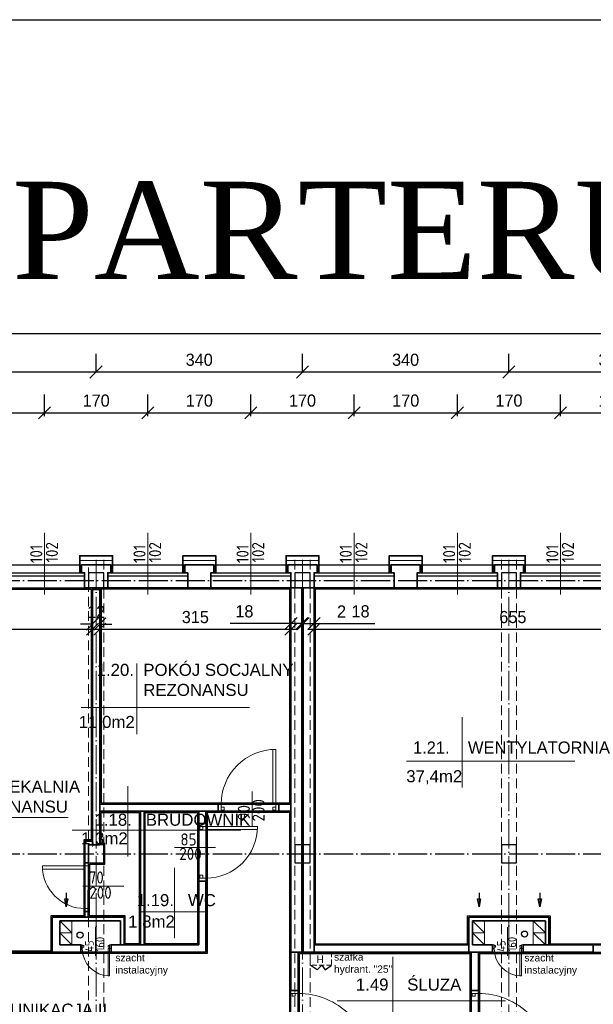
# Model space of a CAD drawing. Header units: millimetres. Extents: x -642 to 14033, y 1994 to 13520.
# Tile 61 of 72: x 7601 to 8546, y 11900 to 13520. Entities that reach past the tile are written whole.
import ezdxf

# ---------------------------------------------------------------- set-up
doc = ezdxf.new("R2010")
doc.units = ezdxf.units.MM
doc.linetypes.add('ACAD_ISO04W100', pattern=[30.5, 24, -3, 0.5, -3])
doc.linetypes.add('KRESKOWA_X2', pattern=[12, 8, -4])
for name, color, linetype, lineweight in [('drzwi', 140, 'Continuous', 13), ('KOMINY', 43, 'Continuous', 15), ('opisy drzwi', 40, 'Continuous', 13), ('opisy pom', 3, 'Continuous', 18), ('OPISY POM. 100', 150, 'Continuous', 20), ('opisy pom.50', 3, 'Continuous', 20), ('przerywana', 7, 'KRESKOWA_X2', 9), ('sciany', 4, 'Continuous', 35), ('symetria', 7, 'ACAD_ISO04W100', 9), ('słupy', 2, 'Continuous', 30), ('wymiary', 1, 'Continuous', 13), ('ściany-OCIEPLENIE', 201, 'Continuous', 9)]:
    doc.layers.add(name, color=color, linetype=linetype, lineweight=lineweight)
doc.layers.add('kanalizacja', color=210, linetype='Continuous')
doc.layers.add('POWIERZCHNIA', color=123, linetype='Continuous', plot=False)
doc.styles.add('ISO', font='isocp.shx')
doc.styles.add('ROMANS', font='ROMANS')
doc.styles.add('SYSTEM', font='TXT')
doc.linetypes.add('BATTING', pattern='A,0.0001,-0.1,[134,ltypeshp.shx,S=0.1,R=0,X=-0.1,Y=0],-0.2,[134,ltypeshp.shx,S=0.1,R=180,X=0.1,Y=0],-0.1', length=0.4001)
doc.dimstyles.new('Jacek2', dxfattribs={"dimscale": 2, "dimtxt": 10, "dimasz": 10, "dimexe": 15, "dimexo": 15, "dimgap": 5, "dimtad": 1, "dimdec": 0, "dimzin": 0, "dimdsep": 46, "dimtxsty": 'Standard', "dimblk": 'OBLIQUE', "dimcen": 0, "dimdle": 5, "dimadec": 1, "dimazin": 0, "dimtfac": 1, "dimtdec": 0, "dimtofl": 0, "dimtmove": 0, "dimatfit": 3, "dimfxl": 1, "dimtolj": 1, "dimtzin": 0, "dimarcsym": 0})

# ---------------------------------------------------------------- blocks, each defined once
blk = doc.blocks.new('_OBLIQUE')
at = {"color": 0, "linetype": 'ByBlock'}
blk.add_line((-0.5, -0.5), (0.5, 0.5), dxfattribs=at)
blk = doc.blocks.new('*D103')
at = {"layer": 'Defpoints', "color": 0, "transparency": 16777216}
for p in [(7726.9, 12940.4), (7386.9, 12912), (7726.9, 12912)]:
    blk.add_point(p, dxfattribs=at)
at = {"layer": 'wymiary', "color": 0, "lineweight": -2, "transparency": 16777216}
for p, q in [((7386.9, 12942), (7386.9, 12970.4)), ((7726.9, 12942), (7726.9, 12970.4)), ((7376.9, 12940.4), (7736.9, 12940.4))]:
    blk.add_line(p, q, dxfattribs=at)
at = {"layer": 'wymiary', "color": 0, "lineweight": -2, "transparency": 16777216, "xscale": 20, "yscale": 20, "zscale": 20, "rotation": 180}
blk.add_blockref('_OBLIQUE', (7386.9, 12940.4), dxfattribs=at)
at = {"layer": 'wymiary', "color": 0, "lineweight": -2, "transparency": 16777216, "xscale": 20, "yscale": 20, "zscale": 20}
blk.add_blockref('_OBLIQUE', (7726.9, 12940.4), dxfattribs=at)
at = {"layer": 'wymiary', "color": 0, "transparency": 16777216, "insert": (7556.9, 12960.4), "char_height": 20, "attachment_point": 5}
blk.add_mtext('\\A1;340', dxfattribs=at)
blk = doc.blocks.new('*D104')
at = {"layer": 'Defpoints', "color": 0, "transparency": 16777216}
for p in [(8066.9, 12940.4), (7726.9, 12912), (8066.9, 12912)]:
    blk.add_point(p, dxfattribs=at)
at = {"layer": 'wymiary', "color": 0, "lineweight": -2, "transparency": 16777216}
for p, q in [((7726.9, 12942), (7726.9, 12970.4)), ((8066.9, 12942), (8066.9, 12970.4)), ((7716.9, 12940.4), (8076.9, 12940.4))]:
    blk.add_line(p, q, dxfattribs=at)
at = {"layer": 'wymiary', "color": 0, "lineweight": -2, "transparency": 16777216, "xscale": 20, "yscale": 20, "zscale": 20, "rotation": 180}
blk.add_blockref('_OBLIQUE', (7726.9, 12940.4), dxfattribs=at)
at = {"layer": 'wymiary', "color": 0, "lineweight": -2, "transparency": 16777216, "xscale": 20, "yscale": 20, "zscale": 20}
blk.add_blockref('_OBLIQUE', (8066.9, 12940.4), dxfattribs=at)
at = {"layer": 'wymiary', "color": 0, "transparency": 16777216, "insert": (7896.9, 12960.4), "char_height": 20, "attachment_point": 5}
blk.add_mtext('\\A1;340', dxfattribs=at)
blk = doc.blocks.new('*D105')
at = {"layer": 'Defpoints', "color": 0, "transparency": 16777216}
for p in [(8406.9, 12940.4), (8066.9, 12912), (8406.9, 12912)]:
    blk.add_point(p, dxfattribs=at)
at = {"layer": 'wymiary', "color": 0, "lineweight": -2, "transparency": 16777216}
for p, q in [((8066.9, 12942), (8066.9, 12970.4)), ((8406.9, 12942), (8406.9, 12970.4)), ((8056.9, 12940.4), (8416.9, 12940.4))]:
    blk.add_line(p, q, dxfattribs=at)
at = {"layer": 'wymiary', "color": 0, "lineweight": -2, "transparency": 16777216, "xscale": 20, "yscale": 20, "zscale": 20, "rotation": 180}
blk.add_blockref('_OBLIQUE', (8066.9, 12940.4), dxfattribs=at)
at = {"layer": 'wymiary', "color": 0, "lineweight": -2, "transparency": 16777216, "xscale": 20, "yscale": 20, "zscale": 20}
blk.add_blockref('_OBLIQUE', (8406.9, 12940.4), dxfattribs=at)
at = {"layer": 'wymiary', "color": 0, "transparency": 16777216, "insert": (8236.9, 12960.4), "char_height": 20, "attachment_point": 5}
blk.add_mtext('\\A1;340', dxfattribs=at)
blk = doc.blocks.new('*D106')
at = {"layer": 'Defpoints', "color": 0, "transparency": 16777216}
for p in [(8746.9, 12940.4), (8406.9, 12912), (8746.9, 12912)]:
    blk.add_point(p, dxfattribs=at)
at = {"layer": 'wymiary', "color": 0, "lineweight": -2, "transparency": 16777216}
for p, q in [((8406.9, 12942), (8406.9, 12970.4)), ((8746.9, 12942), (8746.9, 12970.4)), ((8396.9, 12940.4), (8756.9, 12940.4))]:
    blk.add_line(p, q, dxfattribs=at)
at = {"layer": 'wymiary', "color": 0, "lineweight": -2, "transparency": 16777216, "xscale": 20, "yscale": 20, "zscale": 20, "rotation": 180}
blk.add_blockref('_OBLIQUE', (8406.9, 12940.4), dxfattribs=at)
at = {"layer": 'wymiary', "color": 0, "lineweight": -2, "transparency": 16777216, "xscale": 20, "yscale": 20, "zscale": 20}
blk.add_blockref('_OBLIQUE', (8746.9, 12940.4), dxfattribs=at)
at = {"layer": 'wymiary', "color": 0, "transparency": 16777216, "insert": (8576.9, 12960.4), "char_height": 20, "attachment_point": 5}
blk.add_mtext('\\A1;340', dxfattribs=at)
blk = doc.blocks.new('*D233')
at = {"layer": 'Defpoints', "color": 0, "transparency": 16777216}
for p in [(7721.1, 12582.4), (7393.1, 12543.9), (7721.1, 12517)]:
    blk.add_point(p, dxfattribs=at)
at = {"layer": 'wymiary', "color": 0, "lineweight": -2, "transparency": 16777216}
for p, q in [((7721.1, 12552.4), (7721.1, 12487)), ((7383.1, 12517), (7731.1, 12517)), ((7393.1, 12513.9), (7393.1, 12487))]:
    blk.add_line(p, q, dxfattribs=at)
at = {"layer": 'wymiary', "color": 0, "lineweight": -2, "transparency": 16777216, "xscale": 20, "yscale": 20, "zscale": 20, "rotation": 180}
blk.add_blockref('_OBLIQUE', (7393.1, 12517), dxfattribs=at)
at = {"layer": 'wymiary', "color": 0, "lineweight": -2, "transparency": 16777216, "xscale": 20, "yscale": 20, "zscale": 20}
blk.add_blockref('_OBLIQUE', (7721.1, 12517), dxfattribs=at)
at = {"layer": 'wymiary', "color": 0, "transparency": 16777216, "insert": (7557.1, 12537), "char_height": 20, "attachment_point": 5}
blk.add_mtext('\\A1;328', dxfattribs=at)
blk = doc.blocks.new('*D234')
at = {"layer": 'Defpoints', "color": 0, "transparency": 16777216}
for p in [(7721.1, 12582.4), (7733.1, 12582.4), (7733.1, 12525.6)]:
    blk.add_point(p, dxfattribs=at)
at = {"layer": 'wymiary', "color": 0, "lineweight": -2, "transparency": 16777216}
for p, q in [((7721.1, 12552.4), (7721.1, 12495.6)), ((7733.1, 12552.4), (7733.1, 12495.6)), ((7721.1, 12525.6), (7701.1, 12525.6)), ((7733.1, 12525.6), (7753.1, 12525.6))]:
    blk.add_line(p, q, dxfattribs=at)
at = {"layer": 'wymiary', "color": 0, "lineweight": -2, "transparency": 16777216, "xscale": 20, "yscale": 20, "zscale": 20}
blk.add_blockref('_OBLIQUE', (7721.1, 12525.6), dxfattribs=at)
at = {"layer": 'wymiary', "color": 0, "lineweight": -2, "transparency": 16777216, "xscale": 20, "yscale": 20, "zscale": 20, "rotation": 180}
blk.add_blockref('_OBLIQUE', (7733.1, 12525.6), dxfattribs=at)
at = {"layer": 'wymiary', "color": 0, "transparency": 16777216, "insert": (7727.1, 12545.6), "char_height": 20, "attachment_point": 5}
blk.add_mtext('\\A1;12', dxfattribs=at)
blk = doc.blocks.new('*D235')
at = {"layer": 'Defpoints', "color": 0, "transparency": 16777216}
for p in [(7733.1, 12582.4), (8048, 12584.9), (8048, 12517)]:
    blk.add_point(p, dxfattribs=at)
at = {"layer": 'wymiary', "color": 0, "lineweight": -2, "transparency": 16777216}
for p, q in [((7733.1, 12552.4), (7733.1, 12487)), ((8048, 12554.9), (8048, 12487)), ((7723.1, 12517), (8058, 12517))]:
    blk.add_line(p, q, dxfattribs=at)
at = {"layer": 'wymiary', "color": 0, "lineweight": -2, "transparency": 16777216, "xscale": 20, "yscale": 20, "zscale": 20, "rotation": 180}
blk.add_blockref('_OBLIQUE', (7733.1, 12517), dxfattribs=at)
at = {"layer": 'wymiary', "color": 0, "lineweight": -2, "transparency": 16777216, "xscale": 20, "yscale": 20, "zscale": 20}
blk.add_blockref('_OBLIQUE', (8048, 12517), dxfattribs=at)
at = {"layer": 'wymiary', "color": 0, "transparency": 16777216, "insert": (7890.5, 12537), "char_height": 20, "attachment_point": 5}
blk.add_mtext('\\A1;315', dxfattribs=at)
blk = doc.blocks.new('*D236')
at = {"layer": 'Defpoints', "color": 0, "transparency": 16777216}
for p in [(8048, 12584.9), (8066, 12584.9), (8066, 12526.4)]:
    blk.add_point(p, dxfattribs=at)
at = {"layer": 'wymiary', "color": 0, "lineweight": -2, "transparency": 16777216}
for p, q in [((8048, 12554.9), (8048, 12496.4)), ((8066, 12554.9), (8066, 12496.4)), ((8048, 12526.4), (7948, 12526.4)), ((8066, 12526.4), (8086, 12526.4))]:
    blk.add_line(p, q, dxfattribs=at)
at = {"layer": 'wymiary', "color": 0, "lineweight": -2, "transparency": 16777216, "xscale": 20, "yscale": 20, "zscale": 20}
blk.add_blockref('_OBLIQUE', (8048, 12526.4), dxfattribs=at)
at = {"layer": 'wymiary', "color": 0, "lineweight": -2, "transparency": 16777216, "xscale": 20, "yscale": 20, "zscale": 20, "rotation": 180}
blk.add_blockref('_OBLIQUE', (8066, 12526.4), dxfattribs=at)
at = {"layer": 'wymiary', "color": 0, "transparency": 16777216, "insert": (7971.3, 12546.4), "char_height": 20, "attachment_point": 5}
blk.add_mtext('\\A1;18', dxfattribs=at)
blk = doc.blocks.new('*D237')
at = {"layer": 'Defpoints', "color": 0, "transparency": 16777216}
for p in [(8066, 12584.9), (8068, 12584.9), (8068, 12526.3)]:
    blk.add_point(p, dxfattribs=at)
at = {"layer": 'wymiary', "color": 0, "lineweight": -2, "transparency": 16777216}
for p, q in [((8066, 12554.9), (8066, 12496.3)), ((8068, 12554.9), (8068, 12496.3)), ((8066, 12526.3), (8046, 12526.3)), ((8068, 12526.3), (8148, 12526.3))]:
    blk.add_line(p, q, dxfattribs=at)
at = {"layer": 'wymiary', "color": 0, "lineweight": -2, "transparency": 16777216, "xscale": 20, "yscale": 20, "zscale": 20}
blk.add_blockref('_OBLIQUE', (8066, 12526.3), dxfattribs=at)
at = {"layer": 'wymiary', "color": 0, "lineweight": -2, "transparency": 16777216, "xscale": 20, "yscale": 20, "zscale": 20, "rotation": 180}
blk.add_blockref('_OBLIQUE', (8068, 12526.3), dxfattribs=at)
at = {"layer": 'wymiary', "color": 0, "transparency": 16777216, "insert": (8131.3, 12546.3), "char_height": 20, "attachment_point": 5}
blk.add_mtext('\\A1;2', dxfattribs=at)
blk = doc.blocks.new('*D238')
at = {"layer": 'Defpoints', "color": 0, "transparency": 16777216}
for p in [(8068, 12584.9), (8086, 12584.9), (8086, 12526.4)]:
    blk.add_point(p, dxfattribs=at)
at = {"layer": 'wymiary', "color": 0, "lineweight": -2, "transparency": 16777216}
for p, q in [((8068, 12554.9), (8068, 12496.4)), ((8086, 12554.9), (8086, 12496.4)), ((8068, 12526.4), (8048, 12526.4)), ((8086, 12526.4), (8186, 12526.4))]:
    blk.add_line(p, q, dxfattribs=at)
at = {"layer": 'wymiary', "color": 0, "lineweight": -2, "transparency": 16777216, "xscale": 20, "yscale": 20, "zscale": 20}
blk.add_blockref('_OBLIQUE', (8068, 12526.4), dxfattribs=at)
at = {"layer": 'wymiary', "color": 0, "lineweight": -2, "transparency": 16777216, "xscale": 20, "yscale": 20, "zscale": 20, "rotation": 180}
blk.add_blockref('_OBLIQUE', (8086, 12526.4), dxfattribs=at)
at = {"layer": 'wymiary', "color": 0, "transparency": 16777216, "insert": (8162.7, 12546.4), "char_height": 20, "attachment_point": 5}
blk.add_mtext('\\A1;18', dxfattribs=at)
blk = doc.blocks.new('*D239')
at = {"layer": 'Defpoints', "color": 0, "transparency": 16777216}
for p in [(8086, 12584.9), (8741.1, 12584.9), (8741.1, 12517)]:
    blk.add_point(p, dxfattribs=at)
at = {"layer": 'wymiary', "color": 0, "lineweight": -2, "transparency": 16777216}
for p, q in [((8086, 12554.9), (8086, 12487)), ((8741.1, 12554.9), (8741.1, 12487)), ((8076, 12517), (8751.1, 12517))]:
    blk.add_line(p, q, dxfattribs=at)
at = {"layer": 'wymiary', "color": 0, "lineweight": -2, "transparency": 16777216, "xscale": 20, "yscale": 20, "zscale": 20, "rotation": 180}
blk.add_blockref('_OBLIQUE', (8086, 12517), dxfattribs=at)
at = {"layer": 'wymiary', "color": 0, "lineweight": -2, "transparency": 16777216, "xscale": 20, "yscale": 20, "zscale": 20}
blk.add_blockref('_OBLIQUE', (8741.1, 12517), dxfattribs=at)
at = {"layer": 'wymiary', "color": 0, "transparency": 16777216, "insert": (8413.6, 12537), "char_height": 20, "attachment_point": 5}
blk.add_mtext('\\A1;655', dxfattribs=at)
blk = doc.blocks.new('*D428')
at = {"layer": 'Defpoints', "color": 0, "transparency": 16777216}
for p in [(12183.1, 13003.7), (753.6, 12769.9), (12183.1, 12769.9)]:
    blk.add_point(p, dxfattribs=at)
at = {"layer": 'wymiary', "color": 0, "lineweight": -2, "transparency": 16777216}
for p, q in [((753.6, 12799.9), (753.6, 13033.7)), ((12183.1, 12799.9), (12183.1, 13033.7)), ((743.6, 13003.7), (12193.1, 13003.7))]:
    blk.add_line(p, q, dxfattribs=at)
at = {"layer": 'wymiary', "color": 0, "lineweight": -2, "transparency": 16777216, "xscale": 20, "yscale": 20, "zscale": 20, "rotation": 180}
blk.add_blockref('_OBLIQUE', (753.6, 13003.7), dxfattribs=at)
at = {"layer": 'wymiary', "color": 0, "lineweight": -2, "transparency": 16777216, "xscale": 20, "yscale": 20, "zscale": 20}
blk.add_blockref('_OBLIQUE', (12183.1, 13003.7), dxfattribs=at)
at = {"layer": 'wymiary', "color": 0, "transparency": 16777216, "insert": (6468.4, 13023.7), "char_height": 20, "attachment_point": 5}
blk.add_mtext('\\A1;11430', dxfattribs=at)
blk = doc.blocks.new('*D450')
at = {"layer": 'Defpoints', "color": 0, "transparency": 16777216}
for p in [(7642.1, 12873.2), (7472.1, 12837.8), (7642.1, 12837.8)]:
    blk.add_point(p, dxfattribs=at)
at = {"layer": 'opisy pom.50', "color": 0, "lineweight": -2, "transparency": 16777216}
for p, q in [((7472.1, 12867.8), (7472.1, 12903.2)), ((7642.1, 12867.8), (7642.1, 12903.2)), ((7462.1, 12873.2), (7652.1, 12873.2))]:
    blk.add_line(p, q, dxfattribs=at)
at = {"layer": 'opisy pom.50', "color": 0, "lineweight": -2, "transparency": 16777216, "xscale": 20, "yscale": 20, "zscale": 20, "rotation": 180}
blk.add_blockref('_OBLIQUE', (7472.1, 12873.2), dxfattribs=at)
at = {"layer": 'opisy pom.50', "color": 0, "lineweight": -2, "transparency": 16777216, "xscale": 20, "yscale": 20, "zscale": 20}
blk.add_blockref('_OBLIQUE', (7642.1, 12873.2), dxfattribs=at)
at = {"layer": 'opisy pom.50', "color": 0, "transparency": 16777216, "insert": (7557.1, 12893.2), "char_height": 20, "attachment_point": 5}
blk.add_mtext('\\A1;170', dxfattribs=at)
blk = doc.blocks.new('*D451')
at = {"layer": 'Defpoints', "color": 0, "transparency": 16777216}
for p in [(7812.1, 12873.2), (7642.1, 12837.8), (7812.1, 12837.8)]:
    blk.add_point(p, dxfattribs=at)
at = {"layer": 'opisy pom.50', "color": 0, "lineweight": -2, "transparency": 16777216}
for p, q in [((7642.1, 12867.8), (7642.1, 12903.2)), ((7812.1, 12867.8), (7812.1, 12903.2)), ((7632.1, 12873.2), (7822.1, 12873.2))]:
    blk.add_line(p, q, dxfattribs=at)
at = {"layer": 'opisy pom.50', "color": 0, "lineweight": -2, "transparency": 16777216, "xscale": 20, "yscale": 20, "zscale": 20, "rotation": 180}
blk.add_blockref('_OBLIQUE', (7642.1, 12873.2), dxfattribs=at)
at = {"layer": 'opisy pom.50', "color": 0, "lineweight": -2, "transparency": 16777216, "xscale": 20, "yscale": 20, "zscale": 20}
blk.add_blockref('_OBLIQUE', (7812.1, 12873.2), dxfattribs=at)
at = {"layer": 'opisy pom.50', "color": 0, "transparency": 16777216, "insert": (7727.1, 12893.2), "char_height": 20, "attachment_point": 5}
blk.add_mtext('\\A1;170', dxfattribs=at)
blk = doc.blocks.new('*D452')
at = {"layer": 'Defpoints', "color": 0, "transparency": 16777216}
for p in [(7982, 12873.2), (7812.1, 12837.8), (7982, 12837.8)]:
    blk.add_point(p, dxfattribs=at)
at = {"layer": 'opisy pom.50', "color": 0, "lineweight": -2, "transparency": 16777216}
for p, q in [((7812.1, 12867.8), (7812.1, 12903.2)), ((7982, 12867.8), (7982, 12903.2)), ((7802.1, 12873.2), (7992, 12873.2))]:
    blk.add_line(p, q, dxfattribs=at)
at = {"layer": 'opisy pom.50', "color": 0, "lineweight": -2, "transparency": 16777216, "xscale": 20, "yscale": 20, "zscale": 20, "rotation": 180}
blk.add_blockref('_OBLIQUE', (7812.1, 12873.2), dxfattribs=at)
at = {"layer": 'opisy pom.50', "color": 0, "lineweight": -2, "transparency": 16777216, "xscale": 20, "yscale": 20, "zscale": 20}
blk.add_blockref('_OBLIQUE', (7982, 12873.2), dxfattribs=at)
at = {"layer": 'opisy pom.50', "color": 0, "transparency": 16777216, "insert": (7897.1, 12893.2), "char_height": 20, "attachment_point": 5}
blk.add_mtext('\\A1;170', dxfattribs=at)
blk = doc.blocks.new('*D453')
at = {"layer": 'Defpoints', "color": 0, "transparency": 16777216}
for p in [(8152, 12873.2), (7982, 12837.8), (8152, 12837.8)]:
    blk.add_point(p, dxfattribs=at)
at = {"layer": 'opisy pom.50', "color": 0, "lineweight": -2, "transparency": 16777216}
for p, q in [((7982, 12867.8), (7982, 12903.2)), ((8152, 12867.8), (8152, 12903.2)), ((7972, 12873.2), (8162, 12873.2))]:
    blk.add_line(p, q, dxfattribs=at)
at = {"layer": 'opisy pom.50', "color": 0, "lineweight": -2, "transparency": 16777216, "xscale": 20, "yscale": 20, "zscale": 20, "rotation": 180}
blk.add_blockref('_OBLIQUE', (7982, 12873.2), dxfattribs=at)
at = {"layer": 'opisy pom.50', "color": 0, "lineweight": -2, "transparency": 16777216, "xscale": 20, "yscale": 20, "zscale": 20}
blk.add_blockref('_OBLIQUE', (8152, 12873.2), dxfattribs=at)
at = {"layer": 'opisy pom.50', "color": 0, "transparency": 16777216, "insert": (8067, 12893.2), "char_height": 20, "attachment_point": 5}
blk.add_mtext('\\A1;170', dxfattribs=at)
blk = doc.blocks.new('*D454')
at = {"layer": 'Defpoints', "color": 0, "transparency": 16777216}
for p in [(8322.1, 12873.2), (8152, 12837.8), (8322.1, 12837.8)]:
    blk.add_point(p, dxfattribs=at)
at = {"layer": 'opisy pom.50', "color": 0, "lineweight": -2, "transparency": 16777216}
for p, q in [((8152, 12867.8), (8152, 12903.2)), ((8322.1, 12867.8), (8322.1, 12903.2)), ((8142, 12873.2), (8332.1, 12873.2))]:
    blk.add_line(p, q, dxfattribs=at)
at = {"layer": 'opisy pom.50', "color": 0, "lineweight": -2, "transparency": 16777216, "xscale": 20, "yscale": 20, "zscale": 20, "rotation": 180}
blk.add_blockref('_OBLIQUE', (8152, 12873.2), dxfattribs=at)
at = {"layer": 'opisy pom.50', "color": 0, "lineweight": -2, "transparency": 16777216, "xscale": 20, "yscale": 20, "zscale": 20}
blk.add_blockref('_OBLIQUE', (8322.1, 12873.2), dxfattribs=at)
at = {"layer": 'opisy pom.50', "color": 0, "transparency": 16777216, "insert": (8237.1, 12893.2), "char_height": 20, "attachment_point": 5}
blk.add_mtext('\\A1;170', dxfattribs=at)
blk = doc.blocks.new('*D455')
at = {"layer": 'Defpoints', "color": 0, "transparency": 16777216}
for p in [(8492.1, 12873.2), (8322.1, 12837.8), (8492.1, 12837.8)]:
    blk.add_point(p, dxfattribs=at)
at = {"layer": 'opisy pom.50', "color": 0, "lineweight": -2, "transparency": 16777216}
for p, q in [((8322.1, 12867.8), (8322.1, 12903.2)), ((8492.1, 12867.8), (8492.1, 12903.2)), ((8312.1, 12873.2), (8502.1, 12873.2))]:
    blk.add_line(p, q, dxfattribs=at)
at = {"layer": 'opisy pom.50', "color": 0, "lineweight": -2, "transparency": 16777216, "xscale": 20, "yscale": 20, "zscale": 20, "rotation": 180}
blk.add_blockref('_OBLIQUE', (8322.1, 12873.2), dxfattribs=at)
at = {"layer": 'opisy pom.50', "color": 0, "lineweight": -2, "transparency": 16777216, "xscale": 20, "yscale": 20, "zscale": 20}
blk.add_blockref('_OBLIQUE', (8492.1, 12873.2), dxfattribs=at)
at = {"layer": 'opisy pom.50', "color": 0, "transparency": 16777216, "insert": (8407.1, 12893.2), "char_height": 20, "attachment_point": 5}
blk.add_mtext('\\A1;170', dxfattribs=at)
blk = doc.blocks.new('*D456')
at = {"layer": 'Defpoints', "color": 0, "transparency": 16777216}
for p in [(8662.1, 12873.2), (8492.1, 12837.8), (8662.1, 12837.8)]:
    blk.add_point(p, dxfattribs=at)
at = {"layer": 'opisy pom.50', "color": 0, "lineweight": -2, "transparency": 16777216}
for p, q in [((8492.1, 12867.8), (8492.1, 12903.2)), ((8662.1, 12867.8), (8662.1, 12903.2)), ((8482.1, 12873.2), (8672.1, 12873.2))]:
    blk.add_line(p, q, dxfattribs=at)
at = {"layer": 'opisy pom.50', "color": 0, "lineweight": -2, "transparency": 16777216, "xscale": 20, "yscale": 20, "zscale": 20, "rotation": 180}
blk.add_blockref('_OBLIQUE', (8492.1, 12873.2), dxfattribs=at)
at = {"layer": 'opisy pom.50', "color": 0, "lineweight": -2, "transparency": 16777216, "xscale": 20, "yscale": 20, "zscale": 20}
blk.add_blockref('_OBLIQUE', (8662.1, 12873.2), dxfattribs=at)
at = {"layer": 'opisy pom.50', "color": 0, "transparency": 16777216, "insert": (8577.1, 12893.2), "char_height": 20, "attachment_point": 5}
blk.add_mtext('\\A1;170', dxfattribs=at)

msp = doc.modelspace()

# ---------------------------------------------------------------- linework, layer by layer
for p, q in [((768.6, 12622.9), (8107.4, 12622.9)), ((7414.1, 12622.9), (7767.3, 12622.9)), ((7576.1, 12609.9), (7708.1, 12609.9)), ((7701.6, 12622.9), (8443, 12622.9)), ((7707.4, 12622.9), (10984.1, 12622.9)), ((7746.1, 12609.9), (7878.1, 12609.9)), ((7916.1, 12609.9), (8048.1, 12609.9)), ((8043, 12622.9), (8783.1, 12622.9)), ((8043, 12622.9), (8091, 12622.9)), ((8086, 12609.9), (8218, 12609.9)), ((8256, 12609.9), (8388, 12609.9)), ((8383.1, 12622.9), (10984.1, 12622.9)), ((8426.1, 12609.9), (8558.1, 12609.9)), ((7576.1, 12604.9), (7708.1, 12604.9)), ((7746.1, 12604.9), (7878.1, 12604.9)), ((7916.1, 12604.9), (8048.1, 12604.9)), ((8086, 12604.9), (8218, 12604.9)), ((8256, 12604.9), (8388, 12604.9)), ((8426.1, 12604.9), (8558.1, 12604.9))]:
    msp.add_line(p, q)
at = {"linetype": 'ACAD_ISO04W100', "ltscale": 2}
for p, q in [((477.4, 12597.4), (13301.1, 12597.4)), ((477.4, 12147.4), (13301.1, 12147.4))]:
    msp.add_line(p, q, dxfattribs=at)
msp.add_lwpolyline([(-642.1, 13520.2), (14032.9, 13520.2), (14032.9, 1993.9), (-642.1, 1993.9)], close=True)
for points in [[(8098.7, 11964), (8091.4, 11956.4), (8079.6, 11964)], [(8098.7, 11964), (8104.4, 11956.4), (8114.7, 11964)]]:
    msp.add_lwpolyline(points)
at = {"layer": 'drzwi'}
for points in [[(8023, 12229.3, 0), (8018, 12229.3, 0), (8018, 12319.3, 0), (8023, 12319.3, 0), (8023, 12229.3, 0)], [(7928.2, 12217.4, 0), (7933.2, 12217.4, 0), (7933.2, 12229.4, 0), (7928.2, 12229.4, 0), (7928.2, 12217.4, 0)], [(7933.2, 12219.3, 0), (7938, 12219.3, 0), (7938, 12224.3, 0), (7933.2, 12224.3, 0), (7933.2, 12219.3, 0)], [(8023, 12219.3, 0), (8018, 12219.3, 0), (8018, 12224.3, 0), (8023, 12224.3, 0), (8023, 12219.3, 0)], [(8023, 12217.4, 0), (8028, 12217.4, 0), (8028, 12229.4, 0), (8023, 12229.4, 0), (8023, 12217.4, 0)], [(7896, 12192.4, 0), (7896, 12197.4, 0), (7908, 12197.4, 0), (7908, 12192.4, 0), (7896, 12192.4, 0)], [(7898, 12192.4, 0), (7898, 12187.4, 0), (7903, 12187.4, 0), (7903, 12192.4, 0), (7898, 12192.4, 0)], [(7908, 12192.4, 0), (7908, 12187.4, 0), (7992.8, 12187.4, 0), (7993, 12192.4, 0), (7908, 12192.4, 0)], [(7708.6, 12127.4, 0), (7708.6, 12122.4, 0), (7638.8, 12122.4, 0), (7638.6, 12127.4, 0), (7708.6, 12127.4, 0)], [(7714.6, 12127.4, 0), (7714.6, 12132.4, 0), (7708.6, 12132.4, 0), (7708.6, 12127.4, 0), (7714.6, 12127.4, 0)], [(7896, 12107.4, 0), (7896, 12102.4, 0), (7908, 12102.4, 0), (7908, 12107.4, 0), (7896, 12107.4, 0)], [(7898, 12107.4, 0), (7898, 12112.4, 0), (7903, 12112.4, 0), (7903, 12107.4, 0), (7898, 12107.4, 0)], [(7714.6, 12052.4, 0), (7714.6, 12057.4, 0), (7708.6, 12057.4, 0), (7708.6, 12052.4, 0), (7714.6, 12052.4, 0)], [(7704.3, 11997.4, 0), (7701.8, 11997.4, 0), (7701.8, 11991.4, 0), (7704.3, 11991.4, 0), (7704.3, 11997.4, 0)], [(7704.3, 11996.4, 0), (7706.8, 11996.4, 0), (7706.8, 11993.9, 0), (7704.3, 11993.9, 0), (7704.3, 11996.4, 0)], [(7749.3, 11996.4, 0), (7746.8, 11996.4, 0), (7746.8, 11993.9, 0), (7749.3, 11993.9, 0), (7749.3, 11996.4, 0)], [(7749.3, 11991.4, 0), (7746.8, 11991.4, 0), (7746.8, 11946.5, 0), (7749.3, 11946.5, 0), (7749.3, 11991.4, 0)], [(7749.3, 11997.4, 0), (7751.8, 11997.4, 0), (7751.8, 11991.4, 0), (7749.3, 11991.4, 0), (7749.3, 11997.4, 0)], [(8382.7, 11997.4, 0), (8380.3, 11997.4, 0), (8380.3, 11991.4, 0), (8382.7, 11991.4, 0), (8382.7, 11997.4, 0)], [(8382.7, 11996.4, 0), (8385.2, 11996.4, 0), (8385.2, 11993.9, 0), (8382.7, 11993.9, 0), (8382.7, 11996.4, 0)], [(8427.7, 11996.4, 0), (8425.2, 11996.4, 0), (8425.2, 11993.9, 0), (8427.7, 11993.9, 0), (8427.7, 11996.4, 0)], [(8427.7, 11991.4, 0), (8425.2, 11991.4, 0), (8425.2, 11946.5, 0), (8427.7, 11946.5, 0), (8427.7, 11991.4, 0)], [(8427.7, 11997.4, 0), (8430.2, 11997.4, 0), (8430.2, 11991.4, 0), (8427.7, 11991.4, 0), (8427.7, 11997.4, 0)], [(8048, 11917.8, 0), (8048, 11922.4, 0), (8059.5, 11922.4, 0), (8059.5, 11917.8, 0), (8048, 11917.8, 0)], [(8049.9, 11917.8, 0), (8049.9, 11913, 0), (8054.7, 11913, 0), (8054.7, 11917.8, 0), (8049.9, 11917.8, 0)], [(8344.9, 11917.8, 0), (8344.9, 11922.4, 0), (8356.4, 11922.4, 0), (8356.4, 11917.8, 0), (8344.9, 11917.8, 0)], [(8346.8, 11917.8, 0), (8346.8, 11913, 0), (8351.6, 11913, 0), (8351.6, 11917.8, 0), (8346.8, 11917.8, 0)]]:
    msp.add_polyline3d(points, dxfattribs=at)
for centre, radius, start, end in [((8022.9, 12229.6), 89.7, 89.9186, 180.0853), ((7908, 12192.4), 85, 269.9999, 0.0003), ((7708.6, 12127.4), 70, 180.0002, 270.0503), ((7749.3, 11991.4), 45, 180, 270), ((8427.7, 11991.4), 45, 180, 270), ((8059.5, 11797.2), 120.6, 0, 90.0002), ((8356.4, 11797.2), 120.6, 0, 90.0002)]:
    msp.add_arc(centre, radius, start, end, dxfattribs=at)
at = {"layer": 'kanalizacja'}
for centre in [(7700.6, 12013.7), (8432.8, 12015.4)]:
    msp.add_circle(centre, 5, dxfattribs=at)
at = {"layer": 'KOMINY', "lineweight": 18}
for p, q in [((7667.1, 11997.4), (7667.1, 12037.4)), ((7667.1, 12037.4), (7687.1, 12017.4)), ((7687.1, 11997.4), (7687.1, 12037.4)), ((7727.1, 11997.4), (7727.1, 12037.4)), ((8347.1, 11997.4), (8347.1, 12037.4)), ((8347.1, 12037.4), (8367.1, 12017.4)), ((8367.1, 11997.4), (8367.1, 12037.4)), ((8407.1, 11997.4), (8407.1, 12037.4)), ((8447.1, 11997.4), (8447.1, 12037.4)), ((8447.1, 12037.4), (8467.1, 12017.4)), ((7667.1, 12017.4), (7687.1, 11997.4)), ((8347.1, 12017.4), (8367.1, 11997.4)), ((8447.1, 12017.4), (8467.1, 11997.4))]:
    msp.add_line(p, q, dxfattribs=at)
at = {"layer": 'KOMINY', "lineweight": 30}
for points in [[(7677.9, 12083.3), (7677.9, 12060), (7675.4, 12073.1), (7680.5, 12073.1), (7677.9, 12060)], [(8357.9, 12083.3), (8357.9, 12060), (8355.4, 12073.1), (8360.5, 12073.1), (8357.9, 12060)], [(8457.9, 12083.3), (8457.9, 12060), (8455.4, 12073.1), (8460.5, 12073.1), (8457.9, 12060)]]:
    msp.add_lwpolyline(points, dxfattribs=at)
at = {"layer": 'KOMINY', "lineweight": 18}
for points in [[(7687.1, 12017.4), (7667.1, 12017.4), (7667.1, 12037.4), (7687.1, 12037.4)], [(8367.1, 12017.4), (8347.1, 12017.4), (8347.1, 12037.4), (8367.1, 12037.4)], [(8467.1, 12017.4), (8447.1, 12017.4), (8447.1, 12037.4), (8467.1, 12037.4)], [(7687.1, 11997.4), (7667.1, 11997.4), (7667.1, 12017.4), (7687.1, 12017.4)], [(8367.1, 11997.4), (8347.1, 11997.4), (8347.1, 12017.4), (8367.1, 12017.4)], [(8467.1, 11997.4), (8447.1, 11997.4), (8447.1, 12017.4), (8467.1, 12017.4)]]:
    msp.add_lwpolyline(points, close=True, dxfattribs=at)
at = {"layer": 'opisy drzwi'}
for p, q in [((7642.1, 12574.1), (7642.1, 12675.9)), ((7812.1, 12574.1), (7812.1, 12675.9)), ((7982, 12574.1), (7982, 12675.9)), ((8152, 12574.1), (8152, 12675.9)), ((8322.1, 12574.1), (8322.1, 12675.9)), ((8492.1, 12574.1), (8492.1, 12675.9)), ((7984, 12192.6), (7984, 12249.8)), ((7856, 12158), (7923.9, 12158)), ((7705, 12094), (7772.8, 12094)), ((7726.1, 11979.3), (7726.1, 12026.8)), ((8404.6, 11979.3), (8404.6, 12026.8))]:
    msp.add_line(p, q, dxfattribs=at)
at = {"layer": 'opisy pom'}
for p, q in [((7794.2, 12344.6), (7794.2, 12460.4)), ((7702.2, 12388), (7979.9, 12388)), ((8330.1, 12256.4), (8330.1, 12372.2)), ((8238.1, 12299.8), (8515.9, 12299.8)), ((7779.5, 12142.8), (7779.5, 12258.5)), ((7403.5, 12207.3), (7681.2, 12207.3)), ((7687.5, 12186.2), (7965.3, 12186.2)), ((7856.3, 12008.7), (7856.3, 12124.5)), ((7800, 12052.1), (7908, 12052.1)), ((8215.9, 11862.2), (8215.9, 11978)), ((8123.9, 11905.6), (8401.6, 11905.6))]:
    msp.add_line(p, q, dxfattribs=at)
at = {"layer": 'opisy pom.50', "linetype": 'KRESKOWA_X2'}
msp.add_lwpolyline([(8079.6, 11964), (8079.6, 11985.4), (8114.7, 11985.4), (8114.7, 11964)], close=True, dxfattribs=at)
at = {"layer": 'POWIERZCHNIA'}
for points in [[(7393.1, 12584.9), (7406.1, 12584.9), (7714.6, 12584.9), (7721.1, 12584.9), (7721.1, 12168.4), (7708.6, 12168.4), (7708.6, 12043.4), (7654.6, 12043.4), (7654.6, 11985.4), (7269.1, 11985.4), (7269.1, 12031.4), (7269.1, 12202.9), (7381.1, 12202.9), (7381.1, 12168.4), (7368.6, 12168.4), (7368.6, 12126.4), (7405.6, 12126.4), (7405.6, 12168.4), (7393.1, 12168.4), (7393.1, 12584.9)], [(8086, 11997.4), (8341.1, 11997.4), (8341.1, 12043.4), (8473.1, 12043.4), (8473.1, 11997.4), (8741.1, 11997.4), (8741.1, 12584.9), (8086, 12584.9), (8086, 11997.4)], [(7022.3, 11755.4), (8048, 11755.4), (8048, 11985.4), (8048, 11985.4), (8048, 12217.4), (7908, 12217.4), (7908, 11985.4), (7022.3, 11985.4), (7022.3, 11755.4)], [(7733.1, 12217.4), (7800, 12217.4), (7800, 11997.4), (7773.1, 11997.4), (7773.1, 12043.4), (7713.9, 12043.4), (7714.6, 12132.4), (7739.6, 12132.4), (7739.6, 12162.4), (7733.1, 12162.4), (7733.1, 12217.4)]]:
    msp.add_lwpolyline(points, dxfattribs=at)
for points in [[(7395.1, 12582.9), (7406.1, 12582.9), (7714.6, 12582.9), (7719.1, 12582.9), (7719.1, 12170.4), (7706.6, 12170.4), (7706.6, 12045.4), (7652.6, 12045.4), (7652.6, 11987.4), (7271.1, 11987.4), (7271.1, 12031.4), (7271.1, 12200.9), (7379.1, 12200.9), (7379.1, 12170.4), (7366.6, 12170.4), (7366.6, 12124.4), (7407.6, 12124.4), (7407.6, 12170.4), (7395.1, 12170.4)], [(7733.1, 12229.4), (8048, 12229.4), (8048, 12584.9), (7733.1, 12584.9)], [(7735.1, 12231.4), (8046, 12231.4), (8046, 12582.9), (7735.1, 12582.9)], [(8088, 11999.4), (8339.1, 11999.4), (8339.1, 12045.4), (8475.1, 12045.4), (8475.1, 11999.4), (8739.1, 11999.4), (8739.1, 12582.9), (8088, 12582.9)], [(7024.3, 11757.4), (8046, 11757.4), (8046, 11985.4), (8046, 12215.4), (7910, 12215.4), (7910, 11983.4), (7024.3, 11983.4)], [(7735.1, 12215.4), (7798, 12215.4), (7798, 11999.4), (7775.1, 11999.4), (7775.1, 12045.4), (7715.9, 12045.4), (7716.6, 12130.4), (7741.6, 12130.4), (7741.6, 12164.4), (7735.1, 12164.4)], [(7806, 12217.4), (7896, 12217.4), (7896, 11997.4), (7806, 11997.4)], [(7808, 12215.4), (7894, 12215.4), (7894, 11999.4), (7808, 11999.4)], [(8060, 11985.4), (8344.9, 11985.4), (8344.9, 11755.4), (8060, 11755.4)], [(8062, 11983.4), (8342.9, 11983.4), (8342.9, 11757.4), (8062, 11757.4)], [(8356.9, 11985.4), (9421.1, 11985.4), (9421.1, 11755.4), (8356.9, 11755.4)], [(8358.9, 11983.4), (9419.1, 11983.4), (9419.1, 11757.4), (8358.9, 11757.4)]]:
    msp.add_lwpolyline(points, close=True, dxfattribs=at)
at = {"layer": 'przerywana', "linetype": 'KRESKOWA_X2', "ltscale": 2}
for p, q in [((7739.6, 12631.4), (7739.6, 11472.4)), ((8054.6, 12631.4), (8054.6, 11259.9)), ((8079.6, 12631.4), (8079.6, 11259.9)), ((8394.6, 12631.4), (8394.6, 11259.9)), ((8419.6, 12631.4), (8419.6, 11259.9)), ((7714.6, 12618.6), (7714.6, 11247.1))]:
    msp.add_line(p, q, dxfattribs=at)
at = {"layer": 'sciany'}
for p, q in [((8048, 12584.9), (8048, 11985.4)), ((8066, 12584.9), (8066, 11985.4)), ((8068, 12584.9), (8068, 11985.4)), ((8086, 12584.9), (8086, 11985.4)), ((7928, 12229.4), (7733.1, 12229.4)), ((7928, 12229.4), (7928, 12217.4)), ((8048, 12229.4), (8028, 12229.4)), ((8028, 12229.4), (8028, 12217.4)), ((7928, 12217.4), (7733.1, 12217.4)), ((7800, 12217.4), (7800, 11997.4)), ((7806, 12217.4), (7806, 11997.4)), ((7896, 12217.4), (7896, 12197.4)), ((7908, 12217.4), (7908, 12197.4)), ((8048, 12217.4), (8028, 12217.4)), ((7908, 12197.4), (7896, 12197.4)), ((7721.1, 12168.4), (7708.6, 12168.4)), ((7708.6, 12168.4), (7708.6, 12132.4)), ((7721.1, 12162.4), (7714.6, 12162.4)), ((7714.6, 12162.4), (7714.6, 12132.4)), ((7714.6, 12132.4), (7708.6, 12132.4)), ((7908, 12102.4), (7896, 12102.4)), ((7896, 12102.4), (7896, 11997.4)), ((7908, 12102.4), (7908, 11985.4)), ((7654.6, 12043.4), (7773.1, 12043.4)), ((7654.6, 12043.4), (7654.6, 11985.4)), ((7714.6, 12052.4), (7708.6, 12052.4)), ((7708.6, 12052.4), (7708.6, 12043.4)), ((7714.6, 12052.4), (7714.6, 12043.4)), ((7773.1, 12043.4), (7773.1, 11997.4)), ((8341.1, 12043.4), (8400, 12043.4)), ((8341.1, 12043.4), (8341.1, 11985.4)), ((8400, 12043.4), (8473.1, 12043.4)), ((8473.1, 12043.4), (8473.1, 11997.4)), ((7667.1, 12037.4), (7767.1, 12037.4)), ((7667.1, 12037.4), (7667.1, 11997.4)), ((7767.1, 12037.4), (7767.1, 11997.4)), ((8347.1, 12037.4), (8467.1, 12037.4)), ((8347.1, 12037.4), (8347.1, 11997.4)), ((8467.1, 12037.4), (8467.1, 11997.4)), ((7667.1, 11997.4), (7701.8, 11997.4)), ((7896, 11997.4), (7751.8, 11997.4)), ((8347.1, 11997.4), (8380.3, 11997.4)), ((8430.3, 11997.4), (8546.1, 11997.4)), ((8546.1, 11997.4), (8546.1, 11985.4)), ((7701.8, 11985.4), (7654.6, 11985.4)), ((7908, 11985.4), (7751.8, 11985.4)), ((8086, 11985.4), (8048, 11985.4)), ((8048, 11922.4), (8048, 11985.4)), ((8060, 11922.4), (8060, 11985.4)), ((8380.3, 11985.4), (8340.7, 11985.4)), ((8344.9, 11922.4), (8344.9, 11985.4)), ((8356.9, 11922.4), (8356.9, 11985.4)), ((8430.3, 11985.4), (8546.1, 11985.4)), ((8048, 11922.4), (8060, 11922.4)), ((8344.9, 11922.4), (8356.9, 11922.4))]:
    msp.add_line(p, q, dxfattribs=at)
for points in [[(7703.1, 12609.9), (7700.1, 12609.9), (7700.1, 12637.9), (7754.1, 12637.9), (7754.1, 12609.9), (7751.1, 12609.9)], [(7873.1, 12609.9), (7870.1, 12609.9), (7870.1, 12637.9), (7924.1, 12637.9), (7924.1, 12609.9), (7921.1, 12609.9)], [(8043, 12609.9), (8040, 12609.9), (8040, 12637.9), (8094, 12637.9), (8094, 12609.9), (8091, 12609.9)], [(8213, 12609.9), (8210, 12609.9), (8210, 12637.9), (8264, 12637.9), (8264, 12609.9), (8261, 12609.9)], [(8383.1, 12609.9), (8380.1, 12609.9), (8380.1, 12637.9), (8434.1, 12637.9), (8434.1, 12609.9), (8431.1, 12609.9)], [(7746.1, 12584.9), (7708.1, 12584.9), (7708.1, 12609.9), (7703.1, 12609.9), (7703.1, 12622.9), (7751.1, 12622.9), (7751.1, 12609.9), (7746.1, 12609.9), (7746.1, 12584.9)], [(7878.1, 12584.9), (7916.1, 12584.9), (7916.1, 12609.9), (7921.1, 12609.9), (7921.1, 12622.9), (7873.1, 12622.9), (7873.1, 12609.9), (7878.1, 12609.9), (7878.1, 12584.9)], [(8086, 12584.9), (8048, 12584.9), (8048, 12609.9), (8043, 12609.9), (8043, 12622.9), (8091, 12622.9), (8091, 12609.9), (8086, 12609.9), (8086, 12584.9)], [(8218, 12584.9), (8256, 12584.9), (8256, 12609.9), (8261, 12609.9), (8261, 12622.9), (8213, 12622.9), (8213, 12609.9), (8218, 12609.9), (8218, 12584.9)], [(8426.1, 12584.9), (8388.1, 12584.9), (8388.1, 12609.9), (8383.1, 12609.9), (8383.1, 12622.9), (8431.1, 12622.9), (8431.1, 12609.9), (8426.1, 12609.9), (8426.1, 12584.9)], [(7701.8, 11997.4), (7701.8, 11985.4)], [(7751.8, 11997.4), (7751.8, 11985.4)], [(8380.3, 11997.4), (8380.3, 11985.4)], [(8430.3, 11997.4), (8430.3, 11985.4)]]:
    msp.add_lwpolyline(points, dxfattribs=at)
for points in [[(7721.1, 12162.4), (7733.1, 12162.4), (7733.1, 12582.4), (7721.1, 12582.4)], [(8086, 11997.4), (8341.1, 11997.4), (8341.1, 11985.4), (8086, 11985.4)]]:
    msp.add_lwpolyline(points, close=True, dxfattribs=at)
at = {"layer": 'symetria', "linetype": 'ACAD_ISO04W100', "ltscale": 2}
for p, q in [((7727.1, 12631.4), (7727.1, 11033.5)), ((8067.1, 12631.4), (8067.1, 11033.7)), ((8407.1, 12631.4), (8407.1, 11033.7))]:
    msp.add_line(p, q, dxfattribs=at)
at = {"layer": 'słupy'}
for points in [[(7714.6, 12584.9), (7739.6, 12584.9), (7739.6, 12609.9), (7714.6, 12609.9)], [(8054.6, 12584.9), (8079.6, 12584.9), (8079.6, 12609.9), (8054.6, 12609.9)], [(8394.6, 12584.9), (8419.6, 12584.9), (8419.6, 12609.9), (8394.6, 12609.9)], [(7714.6, 12132.4), (7739.6, 12132.4), (7739.6, 12162.4), (7714.6, 12162.4)], [(8054.6, 12132.4), (8079.6, 12132.4), (8079.6, 12162.4), (8054.6, 12162.4)], [(8394.6, 12132.4), (8419.6, 12132.4), (8419.6, 12162.4), (8394.6, 12162.4)]]:
    msp.add_lwpolyline(points, close=True, dxfattribs=at)
at = {"layer": 'ściany-OCIEPLENIE', "linetype": 'BATTING', "ltscale": 14}
for p, q in [((7754.1, 12630.4), (7700.1, 12630.4)), ((7924.1, 12630.4), (7870.1, 12630.4)), ((8094, 12630.4), (8040, 12630.4)), ((8264, 12630.4), (8210, 12630.4)), ((8434.1, 12630.4), (8380.1, 12630.4))]:
    msp.add_line(p, q, dxfattribs=at)
at = {"layer": 'ściany-OCIEPLENIE', "linetype": 'BATTING', "ltscale": 3}
for p, q in [((7701.6, 12609.9), (7701.6, 12622.9)), ((7752.6, 12609.9), (7752.6, 12622.9)), ((7871.6, 12609.9), (7871.6, 12622.9)), ((7922.6, 12609.9), (7922.6, 12622.9)), ((8041.5, 12609.9), (8041.5, 12622.9)), ((8092.5, 12609.9), (8092.5, 12622.9)), ((8211.5, 12609.9), (8211.5, 12622.9)), ((8262.5, 12609.9), (8262.5, 12622.9)), ((8381.6, 12609.9), (8381.6, 12622.9)), ((8432.6, 12609.9), (8432.6, 12622.9))]:
    msp.add_line(p, q, dxfattribs=at)

# ---------------------------------------------------------------- texts
at = {"insert": (6263.1, 13171.5), "char_height": 160, "width": 4951.893, "attachment_point": 5}
msp.add_mtext('{\\fTimes New Roman|b0|i0|c238|p18;WSS OLSZTYN - RZUT NISKIEGO PARTERU}', dxfattribs=at)
at = {"layer": 'opisy drzwi', "style": 'ISO'}
for s, height, p in [('101', 20, (7638.5, 12626)), ('102', 20, (7664.2, 12626.9)), ('101', 20, (7808.5, 12626)), ('102', 20, (7834.2, 12626.9)), ('101', 20, (7978.3, 12626)), ('102', 20, (8004, 12626.9)), ('101', 20, (8148.3, 12626)), ('102', 20, (8174, 12626.9)), ('101', 20, (8318.5, 12626)), ('102', 20, (8344.2, 12626.9)), ('101', 20, (8488.5, 12626)), ('102', 20, (8514.2, 12626.9)), ('200', 20, (8004.6, 12200.6)), ('90', 20, (7980.4, 12202.2)), ('160', 14, (7740.5, 11986.8)), ('160', 14, (8419, 11986.8)), ('45', 14, (7723, 11986.2)), ('45', 14, (8401.5, 11986.2))]:
    msp.add_text(s, height=height, rotation=90, dxfattribs=at).set_placement(p)
for s, p in [('85', (7865.9, 12161.1)), ('200', (7864.1, 12137.4)), ('70', (7714.8, 12098.5)), ('200', (7715.8, 12073.5))]:
    msp.add_text(s, height=20, dxfattribs=at).set_placement(p)
at = {"layer": 'opisy pom', "char_height": 19.8, "attachment_point": 1, "style": 'SYSTEM'}
for s, insert in [('{\\fArial|b0|i0|c238|p34;1.20.  POKÓJ SOCJALNY\\P          REZONANSU}', (7727.9, 12460.1)), ('{\\fArial|b0|i0|c238|p34;11,0m2  }', (7698.5, 12374.4)), ('{\\fArial|b0|i0|c238|p34;1.21.    WENTYLATORNIA}', (8248.9, 12332.3)), ('{\\fArial|b0|i0|c238|p34;37,4m2  }', (8238, 12285)), ('{\\fArial|b0|i0|c238|p34;1.16.  POCZEKALNIA\\P          REZONANSU}', (7430.2, 12268)), ('{\\fArial|b0|i0|c238|p34;1.18.   BRUDOWNIK}', (7724.4, 12213.4)), ('{\\fArial|b0|i0|c238|p34;1,3m2  }', (7702.3, 12182.8)), ('{\\fArial|b0|i0|c238|p34;1.19.   WC}', (7793.8, 12081.1)), ('{\\fArial|b0|i0|c238|p34;1,8m2  }', (7779.9, 12045.9)), ('{\\fArial|b0|i0|c238|p34;1.49    ŚLUZA}', (8154.9, 11942.2)), ('{\\fArial|b0|i0|c238|p34;1.17     KOMUNIKACJA II}', (7430.1, 11900.9))]:
    msp.add_mtext(s, dxfattribs=dict(at, insert=insert))
at = {"layer": 'OPISY POM. 100', "char_height": 12, "attachment_point": 1, "style": 'ROMANS'}
for s, insert in [('{\\fArial|b0|i0|c238|p34;szacht\\Pinstalacyjny}', (7758.7, 11982.4)), ('{\\fArial|b0|i0|c238|p34;szafka \\Phydrant. "25"}', (8119, 11983.7)), ('{\\fArial|b0|i0|c238|p34;szacht\\Pinstalacyjny}', (8432.6, 11982.3))]:
    msp.add_mtext(s, dxfattribs=dict(at, insert=insert))
at = {"layer": 'opisy pom.50', "insert": (8102.3, 11967.8), "char_height": 12.5, "attachment_point": 1, "rotation": 180, "style": 'SYSTEM'}
msp.add_mtext('H', dxfattribs=at)

# ---------------------------------------------------------------- dimensions: what is measured, and where the dimension line sits
at = {"layer": 'opisy pom.50'}
for base, p1, p2, picture, middle in [((7642.1, 12873.2), (7472.1, 12837.8), (7642.1, 12837.8), '*D450', (7557.1, 12893.2)), ((7812.1, 12873.2), (7642.1, 12837.8), (7812.1, 12837.8), '*D451', (7727.1, 12893.2)), ((7982, 12873.2), (7812.1, 12837.8), (7982, 12837.8), '*D452', (7897.1, 12893.2)), ((8152, 12873.2), (7982, 12837.8), (8152, 12837.8), '*D453', (8067, 12893.2)), ((8322.1, 12873.2), (8152, 12837.8), (8322.1, 12837.8), '*D454', (8237.1, 12893.2)), ((8492.1, 12873.2), (8322.1, 12837.8), (8492.1, 12837.8), '*D455', (8407.1, 12893.2)), ((8662.1, 12873.2), (8492.1, 12837.8), (8662.1, 12837.8), '*D456', (8577.1, 12893.2))]:
    dim = msp.add_linear_dim(base=base, p1=p1, p2=p2, angle=180, dimstyle='Jacek2', override={"dimtmove": 1}, dxfattribs=at)
    dim.commit()
    dim.dimension.update_dxf_attribs({"geometry": picture, "text_midpoint": middle})
at = {"layer": 'wymiary'}
dim = msp.add_aligned_dim(p1=(753.6268242, 12769.8544206), p2=(12183.1268242, 12769.8544206), distance=233.8355711, dimstyle='Jacek2', dxfattribs=at)
dim.commit()
dim.dimension.update_dxf_attribs({"geometry": '*D428', "text_midpoint": (6468.3768242, 13023.6899917)})
for base, p1, p2, picture, middle in [((7726.9, 12940.4), (7386.9, 12912), (7726.9, 12912), '*D103', (7556.9, 12960.4)), ((8066.9, 12940.4), (7726.9, 12912), (8066.9, 12912), '*D104', (7896.9, 12960.4)), ((8406.9, 12940.4), (8066.9, 12912), (8406.9, 12912), '*D105', (8236.9, 12960.4)), ((8746.9, 12940.4), (8406.9, 12912), (8746.9, 12912), '*D106', (8576.9, 12960.4)), ((7721.1, 12517), (7393.1, 12543.9), (7721.1, 12582.4), '*D233', (7557.1, 12537)), ((8048, 12517), (7733.1, 12582.4), (8048, 12584.9), '*D235', (7890.5, 12537)), ((8741.1, 12517), (8086, 12584.9), (8741.1, 12584.9), '*D239', (8413.6, 12537))]:
    dim = msp.add_linear_dim(base=base, p1=p1, p2=p2, dimstyle='Jacek2', dxfattribs=at)
    dim.commit()
    dim.dimension.update_dxf_attribs({"geometry": picture, "text_midpoint": middle})
for base, p1, p2, picture, middle in [((7733.1, 12525.6), (7721.1, 12582.4), (7733.1, 12582.4), '*D234', (7727.1, 12525.6)), ((8066, 12526.4), (8048, 12584.9), (8066, 12584.9), '*D236', (7971.3, 12526.4)), ((8068, 12526.3), (8066, 12584.9), (8068, 12584.9), '*D237', (8131.3, 12526.3)), ((8086, 12526.4), (8068, 12584.9), (8086, 12584.9), '*D238', (8162.7, 12526.4))]:
    dim = msp.add_linear_dim(base=base, p1=p1, p2=p2, dimstyle='Jacek2', dxfattribs=at)
    dim.commit()
    dim.dimension.update_dxf_attribs({"geometry": picture, "text_midpoint": middle, "dimtype": 160})

doc.saveas('drawing.dxf')
